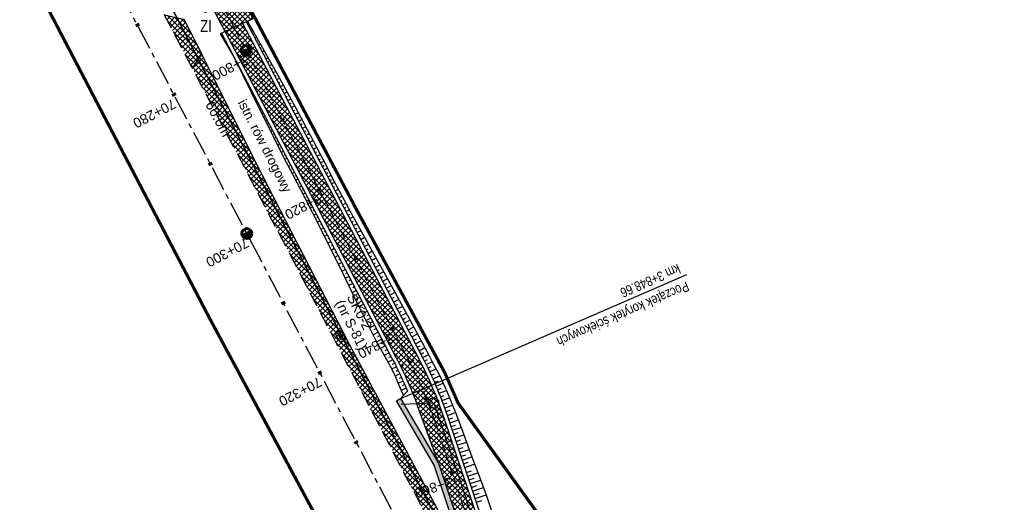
# Model space of a CAD drawing. Header units: metres. Extents: x 7529682 to 7533711, y 5721186 to 5727842.
# Tile 11 of 110: x 7531458 to 7531583, y 5724384 to 5724446. Entities that reach past the tile are written whole.
import ezdxf

# ---------------------------------------------------------------- set-up
doc = ezdxf.new("R2010")
doc.units = ezdxf.units.M
for name, pattern in [('817-dzialki-09-05-04$0$HIDDEN', [0.375, 0.25, -0.125]), ('CENTER', [50.8, 31.75, -6.35, 6.35, -6.35]), ('HIDDEN', [9.525, 6.35, -3.175])]:
    doc.linetypes.add(name, pattern=pattern)
for name, color, linetype in [('C-DROGI-SYTUACJA-ETYKIETY', 7, 'Continuous'), ('D-hatch-pobocza', 131, 'Continuous'), ('D-hatch-zjazdy-BA', 244, 'Continuous'), ('D-hatch-zjazdy-kruszywo', 111, 'Continuous'), ('D-pobocza', 7, 'Continuous'), ('D-skarpa', 7, 'Continuous'), ('D-skarpa-kreskowanie', 7, 'Continuous')]:
    doc.layers.add(name, color=color, linetype=linetype)
doc.layers.add('D-hatch-ciag-pieszo-rowerowy', color=7, linetype='Continuous', lineweight=13, true_color=0xff9f80)
doc.layers.add('D-LR-etap-III', color=7, linetype='817-dzialki-09-05-04$0$HIDDEN', lineweight=50, true_color=0xff1aff)
for name, color, linetype, lineweight in [('D-krawędzie', 7, 'Continuous', 30), ('D-obrzeża', 7, 'Continuous', 30), ('D-opisy', 7, 'Continuous', 30), ('D-oś', 10, 'CENTER', 30), ('D-zjazdy', 7, 'Continuous', 30), ('D-zjazdy-opis', 7, 'Continuous', 30), ('D-ścieki', 7, 'Continuous', 30), ('Sieci-KD-proj', 2, 'KANDESZCZ_X2', 30), ('Sieci-T-kanal technologiczny', 4, 'kt kanał technologiczny', 30)]:
    doc.layers.add(name, color=color, linetype=linetype, lineweight=lineweight)
for name, color, linetype, true_color in [('D-opis-KT-dlugosci', 7, 'Continuous', 0xff8000), ('D-opis-KT-studnie', 7, 'Continuous', 0xff8000), ('poprzeczki', 7, 'Continuous', 0x0000c7)]:
    doc.layers.add(name, color=color, linetype=linetype, true_color=true_color)
doc.styles.add('2mm08', font='arial.ttf', dxfattribs={"width": 0.8})
doc.styles.add('ARIAL', font='arial.ttf', dxfattribs={"height": 1})
doc.styles.add('DIMTEXT', font='simplex.shx', dxfattribs={"width": 0.7})
doc.styles.get("Standard").update_dxf_attribs({"font": 'arial.ttf'})
doc.linetypes.add('KANDESZCZ_X2', pattern='A,4.366477,-0.326302,["kd",DIMTEXT,S=1.28,R=0,X=0,Y=-0.405864],-2.036296,4.465198', length=11.194273)
doc.linetypes.add('kt kanał technologiczny', pattern='A,1,-0.8,["kt",Standard,S=0.5,R=0,X=-0.7,Y=-0.15],-0.3', length=2.1)
pattern_1 = [(45, (0.88535, 0.46493), (-0.33675960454, 0.33675960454), []), (135, (0.88535, 0.46493), (-0.33675960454, -0.33675960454), [])]
pattern_2 = [(45, (0, 0), (-0.33675960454, 0.33675960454), []), (135, (0, 0), (-0.33675960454, -0.33675960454), [])]

# ---------------------------------------------------------------- blocks, each defined once
blk = doc.blocks.new('kilometraz')
at = {"linetype": 'ByBlock', "lineweight": -2}
blk.add_hatch(color=0, dxfattribs=at).paths.add_polyline_path([(0, -0.28125, 0.41421356), (0.28125, 0, 0.41421356), (0, 0.28125)])
at = {"color": 0, "linetype": 'ByBlock', "lineweight": -2}
blk.add_line((0, 0.28125), (0, -0.28125), dxfattribs=at)
blk.add_circle((0, 0), 0.28125, dxfattribs=at)
blk = doc.blocks.new('AeccTickLine')
at = {"color": 0, "linetype": 'ByBlock', "lineweight": -2}
blk.add_line((0, 1), (0, -1), dxfattribs=at)
blk = doc.blocks.new('SKR2')
at = {"layer": 'Sieci-T-kanal technologiczny', "color": 2, "lineweight": 25}
for points in [[(0.03, -0.19), (0.96, -1.15), (0.28, -1.81), (-0.65, -0.84)], [(-0.04, -0.54), (0.61, -1.21), (0.23, -1.57), (-0.41, -0.9)]]:
    blk.add_lwpolyline(points, close=True, dxfattribs=at)
blk.add_lwpolyline([(-0.09, -1.23), (0.28, -0.87)], dxfattribs=at)

msp = doc.modelspace()

# ---------------------------------------------------------------- hatches: boundary and pattern name
at = {"layer": 'D-hatch-ciag-pieszo-rowerowy'}
h = msp.add_hatch(dxfattribs=at)
h.set_pattern_fill('ANSI37', color=256, scale=0.15, style=0)
h.set_pattern_definition(pattern_1)
h.paths.add_polyline_path([(7531506.47, 5724401.44), (7531508.71, 5724402.54), (7531499.31, 5724420.48), (7531486.38, 5724445.11), (7531484.1, 5724444.07), (7531497.09, 5724419.32)])
h = msp.add_hatch(dxfattribs=at)
h.set_pattern_fill('ANSI37', color=256, scale=0.15, style=0)
h.set_pattern_definition(pattern_2)
h.paths.add_polyline_path([(7531507.67, 5724401.83), (7531507.6, 5724401.97), (7531506.46, 5724401.41, -0.026993), (7531508.59, 5724396.45), (7531511.25, 5724389.16), (7531511.28, 5724389.1), (7531511.98, 5724387.01), (7531513.2, 5724387.31), (7531510.81, 5724394.46, 0.040139)])
h.paths.add_polyline_path([(7531508.83, 5724402.32), (7531508.73, 5724402.52), (7531507.6, 5724401.97), (7531507.67, 5724401.83, -0.040139), (7531510.81, 5724394.46), (7531513.2, 5724387.31), (7531514.42, 5724387.62), (7531511.97, 5724394.95, 0.040139)])
h = msp.add_hatch(dxfattribs=at)
h.set_pattern_fill('ANSI37', color=256, scale=0.15, style=0)
h.set_pattern_definition(pattern_2)
edge = h.paths.add_edge_path()
edge.add_line((7531514.42, 5724387.62), (7531511.98, 5724387.01))
edge.add_line((7531511.98, 5724387.01), (7531515.04, 5724377.85))
edge.add_arc((7531562.47, 5724393.69), 50, 198.4721, 207.6663)
edge.add_line((7531518.18, 5724370.48), (7531533.76, 5724340.76))
edge.add_line((7531533.76, 5724340.76), (7531559, 5724292.59))
edge.add_line((7531559, 5724292.59), (7531560.26, 5724290.18))
edge.add_line((7531560.26, 5724290.18), (7531563.06, 5724290.22))
edge.add_line((7531563.06, 5724290.22), (7531559.09, 5724297.8))
edge.add_line((7531559.09, 5724297.8), (7531533.85, 5724345.97))
edge.add_line((7531533.85, 5724345.97), (7531520.49, 5724371.45))
edge.add_arc((7531564.78, 5724394.67), 50, 198.4721, 207.6663, ccw=False)
edge.add_line((7531517.35, 5724378.82), (7531514.42, 5724387.62))
at = {"layer": 'D-hatch-pobocza'}
h = msp.add_hatch(dxfattribs=at)
h.set_pattern_fill('ANSI37', color=256, scale=0.15, style=0)
h.set_pattern_definition(pattern_2)
h.paths.add_polyline_path([(7531488.16, 5724427.12), (7531481.15, 5724441.17), (7531479.93, 5724439.39), (7531491.8, 5724416.76), (7531516.43, 5724369.56), (7531517.65, 5724370.2), (7531514.91, 5724375.29), (7531511.16, 5724383.25), (7531499.95, 5724404.19)])
at = {"layer": 'D-hatch-zjazdy-BA'}
h = msp.add_hatch(dxfattribs=at)
h.set_pattern_fill('ANSI37', color=256, scale=0.15, style=0)
h.set_pattern_definition(pattern_1)
h.paths.add_polyline_path([(7531484.1, 5724444.07), (7531487.63, 5724445.72), (7531486.23, 5724448.6), (7531482.59, 5724446.95)])
at = {"layer": 'D-hatch-zjazdy-kruszywo'}
h = msp.add_hatch(dxfattribs=at)
h.set_pattern_fill('ANSI37', color=256, scale=0.15, style=0)
h.set_pattern_definition(pattern_2)
h.paths.add_polyline_path([(7531478.83, 5724445.63), (7531476.36, 5724446.19), (7531479.93, 5724439.39), (7531481.15, 5724441.17)])
at = {"layer": 'D-ścieki', "linetype": 'ByBlock', "true_color": 0x00cccc}
h = msp.add_hatch(color=132, dxfattribs=at)
edge = h.paths.add_edge_path()
edge.add_line((7531611.37, 5724194.53), (7531611.85, 5724194.89))
edge.add_line((7531611.85, 5724194.89), (7531608.37, 5724199.44))
edge.add_arc((7531632.19, 5724217.68), 30, 207.7246, 217.4424, ccw=False)
edge.add_line((7531605.63, 5724203.72), (7531593.15, 5724227.48))
edge.add_line((7531593.15, 5724227.48), (7531571.62, 5724268.51))
edge.add_line((7531571.62, 5724268.51), (7531559, 5724292.59))
edge.add_line((7531559, 5724292.59), (7531533.76, 5724340.76))
edge.add_line((7531533.76, 5724340.76), (7531518.18, 5724370.48))
edge.add_arc((7531562.47, 5724393.69), 50, 198.4721, 207.6663, ccw=False)
edge.add_line((7531515.04, 5724377.85), (7531511.28, 5724389.1))
edge.add_line((7531511.28, 5724389.1), (7531506.47, 5724397.34))
edge.add_line((7531506.47, 5724397.34), (7531505.95, 5724397.03))
edge.add_line((7531505.95, 5724397.03), (7531510.73, 5724388.85))
edge.add_line((7531510.73, 5724388.85), (7531514.47, 5724377.66))
edge.add_arc((7531562.47, 5724393.69), 50.6, 198.4721, 207.6663)
edge.add_line((7531517.65, 5724370.2), (7531533.23, 5724340.48))
edge.add_line((7531533.23, 5724340.48), (7531558.47, 5724292.31))
edge.add_line((7531558.47, 5724292.31), (7531571.09, 5724268.23))
edge.add_line((7531571.09, 5724268.23), (7531592.62, 5724227.2))
edge.add_line((7531592.62, 5724227.2), (7531605.1, 5724203.44))
edge.add_arc((7531632.19, 5724217.68), 30.6, 207.7246, 217.4424)
edge.add_line((7531607.89, 5724199.07), (7531611.37, 5724194.53))

# ---------------------------------------------------------------- linework, layer by layer
at = {"layer": 'D-krawędzie', "linetype": 'HIDDEN', "ltscale": 0.3, "flags": 128}
msp.add_lwpolyline([(7530572.01, 5726166.06), (7530599.74, 5726113.52), (7530641.56, 5726032.01), (7530660.96, 5725995.07), (7530689.13, 5725941.54), (7530707.34, 5725907.03), (7530725.26, 5725873.09), (7530743.97, 5725837.65), (7530770.53, 5725787.12), (7530787.86, 5725754.27), (7530809.9, 5725712.54), (7530824.74, 5725684.39), (7530840.86, 5725653.69), (7530860.68, 5725616.15), (7530865.28, 5725607.39), (7530878.05, 5725583.08), (7530918.17, 5725507.18), (7530950.16, 5725446.31), (7530993.42, 5725364.26), (7531022.77, 5725308.72), (7531053.81, 5725249.87), (7531081.17, 5725197.87), (7531103.9, 5725154.54), (7531128.12, 5725108.45), (7531149.3, 5725068.25), (7531167.38, 5725033.77), (7531197.16, 5724976.99), (7531228.15, 5724918.03), (7531253.15, 5724870.49), (7531286.8, 5724806.65), (7531306.74, 5724768.66), (7531335.09, 5724714.65), (7531357.32, 5724672.44), (7531373.64, 5724641.45), (7531392.16, 5724606), (7531418.48, 5724555.85), (7531439.73, 5724515.58), (7531476.36, 5724446.19), (7531491.8, 5724416.76), (7531531.9, 5724339.93), (7531557.23, 5724291.66), (7531569.85, 5724267.58), (7531591.38, 5724226.55), (7531610, 5724191.1), (7531616.88, 5724178), (7531629.98, 5724153.03), (7531641.01, 5724132.02), (7531664.91, 5724087.62), (7531677.64, 5724064.79), (7531683.11, 5724054.99), (7531686.75, 5724048.18), (7531695.45, 5724031.7), (7531703.75, 5724015.92), (7531709.21, 5724005.51), (7531719.39, 5723986.15), (7531726.3, 5723973), (7531732.74, 5723960.74), (7531735.13, 5723956.19)], dxfattribs=at)
at = {"layer": 'D-LR-etap-III', "ltscale": 10, "flags": 128}
msp.add_lwpolyline([(7531750.47, 5723895.1, 0.4, 0.4, 0), (7531750.5, 5723895.13, 0.4, 0.4, 0), (7531682.71, 5724022.92, 0.4, 0.4, 0), (7531619.18, 5724147.2, 0.4, 0.4, 0), (7531592.31, 5724198.49, 0.4, 0.4, 0), (7531553.26, 5724272.92, 0.4, 0.4, 0), (7531504.02, 5724366.79, 0.4, 0.4, 0), (7531482.09, 5724407.62, 0.4, 0.4, 0), (7531412.35, 5724541.18, 0.4, 0.4, 0), (7531388.46, 5724586.93, 0.4, 0.4, 0), (7531345.12, 5724669.94, 0.4, 0.4, 0), (7531127.66, 5725081.67, 0.4, 0.4, 0), (7531059.25, 5725211.04, 0.4, 0.4, 0), (7531008.01, 5725307.95, 0.4, 0.4, 0), (7530964.18, 5725390.84, 0.4, 0.4, 0), (7530914.56, 5725484.68, 0.4, 0.4, 0), (7530865.24, 5725577.49, 0.4, 0.4, 0), (7530840.09, 5725624.06, 0.4, 0.4, 0), (7530802.56, 5725694.92, 0.4, 0.4, 0), (7530755.54, 5725787.51, 0.4, 0.4, 0), (7530708.72, 5725876.3, 0.4, 0.4, 0), (7530695.12, 5725902.09, 0.4, 0.4, 0), (7530642.91, 5726001.08, 0.4, 0.4, 0), (7530634.93, 5726016.15, 0.4, 0.4, 0), (7530610.82, 5726061.93, 0.4, 0.4, 0), (7530610.82, 5726061.93, 0.4, 0.4, 0), (7530607.21, 5726063.51, 0.4, 0.4, 0), (7530597.42, 5726080.68, 0.4, 0.4, 0), (7530591.16, 5726088.44, 0.4, 0.4, 0), (7530581.28, 5726107.21, 0.4, 0.4, 0), (7530571.29, 5726130.56, 0.4, 0.4, 0), (7530549.55, 5726171.53, 0.4, 0.4, 0), (7530531.01, 5726206.47, 0.4, 0.4, 0), (7530516.46, 5726236.02, 0.4, 0.4, 0), (7530500.8, 5726266.14, 0.4, 0.4, 0), (7530491.35, 5726283.94, 0.4, 0.4, 0), (7530482.4, 5726303.41, 0.4, 0.4, 0), (7530482.4, 5726303.41, 0.4, 0.4, 0), (7530450.41, 5726357.28, 0.4, 0.4, 0), (7530397.76, 5726458.5, 0.4, 0.4, 0), (7530334.71, 5726583.66, 0.4, 0.4, 0), (7530303.94, 5726645.17, 0.4, 0.4, 0), (7530300.51, 5726651.78, 0.4, 0.4, 0), (7530289.21, 5726671.97, 0.4, 0.4, 0), (7530281.54, 5726685.57, 0.4, 0.4, 0), (7530261.37, 5726724.16, 0.4, 0.4, 0), (7530254.03, 5726738.21, 0.4, 0.4, 0), (7530197.22, 5726845.06, 0.4, 0.4, 0), (7530194.71, 5726849.15, 0.4, 0.4, 0), (7530195.92, 5726850.75, 0.4, 0.4, 0), (7530170.55, 5726892.96, 0.4, 0.4, 0), (7530143.17, 5726945.07, 0.4, 0.4, 0), (7530105.06, 5727018.32, 0.4, 0.4, 0), (7530100.06, 5727027.16, 0.4, 0.4, 0), (7530062.32, 5727099.63, 0.4, 0.4, 0), (7530015.38, 5727189.42, 0.4, 0.4, 0), (7529983.21, 5727250.21, 0.4, 0.4, 0), (7529953.28, 5727306.75, 0.4, 0.4, 0), (7529900.67, 5727406.16, 0.4, 0.4, 0), (7529890.63, 5727425.13, 0.4, 0.4, 0), (7529875.16, 5727454.43, 0.4, 0.4, 0), (7529857.56, 5727487.79, 0.4, 0.4, 0), (7529835.19, 5727530.19, 0.4, 0.4, 0), (7529811.74, 5727574.66, 0.4, 0.4, 0), (7529792.1, 5727611.92, 0.4, 0.4, 0), (7529768.07, 5727657.47, 0.4, 0.4, 0), (7529755.21, 5727682.13, 0.4, 0.4, 0), (7529753.31, 5727681.13, 0.4, 0.4, 0), (7529739.21, 5727707.77, 0.4, 0.4, 0), (7529735.39, 5727711.25, 0.4, 0.4, 0), (7529725.42, 5727730.2, 0.4, 0.4, 0), (7529723.55, 5727729.88, 0.4, 0.4, 0), (7529695.57, 5727782.93, 0.4, 0.4, 0), (7529717.68, 5727794.02, 0.4, 0.4, 0), (7529736.27, 5727758.65, 0.4, 0.4, 0), (7529736.27, 5727758.65, 0.4, 0.4, 0), (7529744.51, 5727750.41, 0.4, 0.4, 0), (7529744.51, 5727750.41, 0.4, 0.4, 0), (7529750.28, 5727738.55, 0.4, 0.4, 0), (7529777.11, 5727687.57, 0.4, 0.4, 0), (7529796.52, 5727651.33, 0.4, 0.4, 0), (7529814.94, 5727616.79, 0.4, 0.4, 0), (7529839.01, 5727572.3, 0.4, 0.4, 0), (7529860.62, 5727532.51, 0.4, 0.4, 0), (7529882.35, 5727491.5, 0.4, 0.4, 0), (7529904.87, 5727449.1, 0.4, 0.4, 0), (7529920.75, 5727418.88, 0.4, 0.4, 0), (7529946.68, 5727368.55, 0.4, 0.4, 0), (7529972.02, 5727320.57, 0.4, 0.4, 0), (7529987.74, 5727290.15, 0.4, 0.4, 0), (7529996.5, 5727273.66, 0.4, 0.4, 0), (7530017.54, 5727234.2, 0.4, 0.4, 0), (7530033.05, 5727204.86, 0.4, 0.4, 0), (7530051.62, 5727170.22, 0.4, 0.4, 0), (7530069.28, 5727137.02, 0.4, 0.4, 0), (7530089.39, 5727097.53, 0.4, 0.4, 0), (7530109.71, 5727060.75, 0.4, 0.4, 0), (7530136.77, 5727011.64, 0.4, 0.4, 0), (7530162.45, 5726962.74, 0.4, 0.4, 0), (7530187.67, 5726916.99, 0.4, 0.4, 0), (7530207.82, 5726879.34, 0.4, 0.4, 0), (7530230.63, 5726834.52, 0.4, 0.4, 0), (7530262.29, 5726776.62, 0.4, 0.4, 0), (7530277.51, 5726760.21, 0.4, 0.4, 0), (7530286.04, 5726744.11, 0.4, 0.4, 0), (7530288.1, 5726735.88, 0.4, 0.4, 0), (7530290.39, 5726725.05, 0.4, 0.4, 0), (7530296.18, 5726713.58, 0.4, 0.4, 0), (7530302.73, 5726701.18, 0.4, 0.4, 0), (7530325.69, 5726657.47, 0.4, 0.4, 0), (7530343.24, 5726623.65, 0.4, 0.4, 0), (7530360.23, 5726591.75, 0.4, 0.4, 0), (7530383.21, 5726548.06, 0.4, 0.4, 0), (7530406.02, 5726503.61, 0.4, 0.4, 0), (7530427.46, 5726462.62, 0.4, 0.4, 0), (7530447.93, 5726424.39, 0.4, 0.4, 0), (7530471.13, 5726379.92, 0.4, 0.4, 0), (7530490.5, 5726343.03, 0.4, 0.4, 0), (7530509.5, 5726306.73, 0.4, 0.4, 0), (7530529.89, 5726267.24, 0.4, 0.4, 0), (7530543.85, 5726238.99, 0.4, 0.4, 0), (7530554.81, 5726218.94, 0.4, 0.4, 0), (7530559.03, 5726212.22, 0.4, 0.4, 0), (7530563.06, 5726206.41, 0.4, 0.4, 0), (7530566.93, 5726200.46, 0.4, 0.4, 0), (7530569.77, 5726194.9, 0.4, 0.4, 0), (7530571.47, 5726191.28, 0.4, 0.4, 0), (7530572.84, 5726188.02, 0.4, 0.4, 0), (7530575.3, 5726182.03, 0.4, 0.4, 0), (7530579.74, 5726173.31, 0.4, 0.4, 0), (7530583.3, 5726167.41, 0.4, 0.4, 0), (7530593.4, 5726163.33, 0.4, 0.4, 0), (7530598.62, 5726155.26, 0.4, 0.4, 0), (7530608.26, 5726140.5, 0.4, 0.4, 0), (7530603.27, 5726136.83, 0.4, 0.4, 0), (7530606.53, 5726131.84, 0.4, 0.4, 0), (7530604.24, 5726124.22, 0.4, 0.4, 0), (7530605.85, 5726121.63, 0.4, 0.4, 0), (7530608.97, 5726116.16, 0.4, 0.4, 0), (7530618.11, 5726097.79, 0.4, 0.4, 0), (7530651.21, 5726034.96, 0.4, 0.4, 0), (7530670.24, 5725998.61, 0.4, 0.4, 0), (7530698.08, 5725945.95, 0.4, 0.4, 0), (7530716.51, 5725911.31, 0.4, 0.4, 0), (7530735.22, 5725875.67, 0.4, 0.4, 0), (7530752.5, 5725842.15, 0.4, 0.4, 0), (7530778.31, 5725793.5, 0.4, 0.4, 0), (7530797.5, 5725756.38, 0.4, 0.4, 0), (7530812.52, 5725728.29, 0.4, 0.4, 0), (7530820.04, 5725713.16, 0.4, 0.4, 0), (7530822.42, 5725710.19, 0.4, 0.4, 0), (7530833.15, 5725688.8, 0.4, 0.4, 0), (7530849.63, 5725656.16, 0.4, 0.4, 0), (7530867.98, 5725621.96, 0.4, 0.4, 0), (7530872.63, 5725612.89, 0.4, 0.4, 0), (7530880.35, 5725597.59, 0.4, 0.4, 0), (7530883.84, 5725593.39, 0.4, 0.4, 0), (7530891.78, 5725587.76, 0.4, 0.4, 0), (7530895.04, 5725584.28, 0.4, 0.4, 0), (7530897.03, 5725580.94, 0.4, 0.4, 0), (7530900.95, 5725579.95, 0.4, 0.4, 0), (7530904.81, 5725571.98, 0.4, 0.4, 0), (7530903.68, 5725568.57, 0.4, 0.4, 0), (7530908.9, 5725558.84, 0.4, 0.4, 0), (7530910.25, 5725545.67, 0.4, 0.4, 0), (7530912.87, 5725538.65, 0.4, 0.4, 0), (7530945.28, 5725478.46, 0.4, 0.4, 0), (7530959.69, 5725450.25, 0.4, 0.4, 0), (7531002.83, 5725368.19, 0.4, 0.4, 0), (7531044.7, 5725290.31, 0.4, 0.4, 0), (7531064.1, 5725253.21, 0.4, 0.4, 0), (7531083.01, 5725216.68, 0.4, 0.4, 0), (7531113.01, 5725158.47, 0.4, 0.4, 0), (7531137.36, 5725113.07, 0.4, 0.4, 0), (7531150.83, 5725086.71, 0.4, 0.4, 0), (7531159.75, 5725076.64, 0.4, 0.4, 0), (7531166.31, 5725074.58, 0.4, 0.4, 0), (7531172.29, 5725062.58, 0.4, 0.4, 0), (7531170.59, 5725055.61, 0.4, 0.4, 0), (7531173.73, 5725044.08, 0.4, 0.4, 0), (7531215.34, 5724964.86, 0.4, 0.4, 0), (7531238.05, 5724921.68, 0.4, 0.4, 0), (7531262.39, 5724875.28, 0.4, 0.4, 0), (7531295.59, 5724811.27, 0.4, 0.4, 0), (7531348.49, 5724712.36, 0.4, 0.4, 0), (7531363.74, 5724682.68, 0.4, 0.4, 0), (7531366.99, 5724675.87, 0.4, 0.4, 0), (7531382.54, 5724646.11, 0.4, 0.4, 0), (7531401.3, 5724610.87, 0.4, 0.4, 0), (7531428.96, 5724558.86, 0.4, 0.4, 0), (7531449.11, 5724520.4, 0.4, 0.4, 0), (7531477.29, 5724465.83, 0.4, 0.4, 0), (7531501, 5724421.11, 0.4, 0.4, 0), (7531512.12, 5724400.55, 0.4, 0.4, 0), (7531513.78, 5724396.76, 0.4, 0.4, 0), (7531526.32, 5724379.39, 0.4, 0.4, 0), (7531566.78, 5724302.74, 0.4, 0.4, 0), (7531612.28, 5724225.61, 0.4, 0.4, 0), (7531620.49, 5724210.55, 0.4, 0.4, 0), (7531631.58, 5724196.26, 0.4, 0.4, 0), (7531653.48, 5724152.43, 0.4, 0.4, 0), (7531661.15, 5724128.49, 0.4, 0.4, 0), (7531673.88, 5724101.19, 0.4, 0.4, 0), (7531684.69, 5724081.18, 0.4, 0.4, 0), (7531699.21, 5724051.17, 0.4, 0.4, 0), (7531704.03, 5724040.58, 0.4, 0.4, 0), (7531704.03, 5724040.58, 0.4, 0.4, 0), (7531703.91, 5724037.17, 0.4, 0.4, 0), (7531736.42, 5723969.23, 0.4, 0.4, 0), (7531738.29, 5723967.7, 0.4, 0.4, 0), (7531742.18, 5723962.35, 0.4, 0.4, 0), (7531744.29, 5723958.62, 0.4, 0.4, 0), (7531755.39, 5723944.19, 0.4, 0.4, 0), (7531758.69, 5723936.76, 0.4, 0.4, 0), (7531780.08, 5723929.25, 0.4, 0.4, 0), (7531792.61, 5723906.34, 0.4, 0.4, 0), (7531792.61, 5723906.34, 0.4, 0.4, 0), (7531756.96, 5723883.06, 0.4, 0.4, 0), (7531750.46, 5723895.13, 0.4, 0.4, 0), (7531750.46, 5723895.13, 0, 0, 0)], format="xyseb", dxfattribs=at)
at = {"layer": 'D-obrzeża'}
for points in [[(7531162.55, 5725061.32), (7531165.88, 5725054.96, -0.068574), (7531167.27, 5725051.11), (7531167.91, 5725048.07, 0.068789), (7531170.7, 5725040.34), (7531202.52, 5724979.8), (7531233.7, 5724920.95), (7531258.82, 5724873.47), (7531292.22, 5724809.51), (7531312.05, 5724771.45), (7531340.42, 5724719.34, -0.00902), (7531345.43, 5724709.74), (7531362.63, 5724675.23), (7531378.96, 5724644.24), (7531397.48, 5724608.78), (7531423.79, 5724558.65), (7531445.04, 5724518.38), (7531473.71, 5724463.87), (7531497.09, 5724419.32), (7531505.91, 5724402.51, -0.033171), (7531508.59, 5724396.45), (7531511.25, 5724389.16)], [(7531614.79, 5724196.44), (7531608.23, 5724205.01, -0.042427), (7531605.72, 5724208.93), (7531593.24, 5724232.69), (7531571.71, 5724273.71), (7531559.09, 5724297.8), (7531533.85, 5724345.97), (7531520.49, 5724371.45, -0.040139), (7531517.35, 5724378.82), (7531511.97, 5724394.95, 0.040139), (7531508.83, 5724402.32), (7531499.31, 5724420.48), (7531486.38, 5724445.11)]]:
    msp.add_lwpolyline(points, format="xyb", dxfattribs=at)
at = {"layer": 'D-opisy', "linetype": 'Continuous'}
msp.add_line((7531506.21, 5724397.19), (7531542.91, 5724413.1), dxfattribs=at)
at = {"layer": 'D-oś', "ltscale": 0.03}
msp.add_lwpolyline([(7531474.82, 5724464.45), (7531498.2, 5724419.9), (7531507.67, 5724401.83), (7531507.67, 5724401.83), (7531507.67, 5724401.83, -0.040139), (7531510.81, 5724394.46), (7531516.2, 5724378.34, 0.040139), (7531519.34, 5724370.97), (7531605.62, 5724206.44, 0.042652), (7531608.37, 5724202.14), (7531614.26, 5724194.44, -0.042592), (7531617, 5724190.14), (7531641.09, 5724144.24, -0.042262)], format="xyb", dxfattribs=at)
at = {"layer": 'D-oś', "ltscale": 0.1}
msp.add_lwpolyline([(7531812.38, 5723798.62), (7531655.4, 5724097.9), (7531637.92, 5724130.38), (7531626.89, 5724151.4), (7531613.78, 5724176.37), (7531606.91, 5724189.47), (7531588.28, 5724224.92), (7531566.75, 5724265.95), (7531554.13, 5724290.03), (7531528.89, 5724338.21), (7531488.68, 5724414.9), (7531465.3, 5724459.45)], dxfattribs=at)
at = {"layer": 'D-pobocza'}
for points in [[(7531615.24, 5724196.67), (7531608.63, 5724205.31, -0.042427), (7531606.16, 5724209.16), (7531593.68, 5724232.92), (7531572.16, 5724273.95), (7531559.53, 5724298.03), (7531534.3, 5724346.2), (7531520.94, 5724371.68, -0.040139), (7531517.83, 5724378.98), (7531512.43, 5724395.15, 0.040139), (7531509.29, 5724402.52), (7531499.75, 5724420.71), (7531486.84, 5724445.31)], [(7531483.65, 5724443.86), (7531496.65, 5724419.08), (7531505.45, 5724402.31, -0.022482), (7531507.35, 5724398.24, -0.022482)]]:
    msp.add_lwpolyline(points, format="xyb", dxfattribs=at)
for points in [[(7531517.65, 5724370.2), (7531514.91, 5724375.29), (7531511.16, 5724383.25), (7531499.95, 5724404.19), (7531488.16, 5724427.12), (7531481.15, 5724441.17)], [(7531506.47, 5724397.34), (7531507.35, 5724398.24)]]:
    msp.add_lwpolyline(points, dxfattribs=at)
at = {"layer": 'D-skarpa', "linetype": 'Continuous'}
for points in [[(7531486.98, 5724445.39), (7531488.51, 5724442.57), (7531490.98, 5724438.22), (7531493.39, 5724433.84), (7531495.71, 5724429.41), (7531496.17, 5724428.52), (7531496.54, 5724427.82), (7531498.02, 5724424.98), (7531500.18, 5724420.94), (7531500.38, 5724420.57), (7531502.78, 5724416.18), (7531505.2, 5724411.8), (7531507.59, 5724407.41), (7531509.96, 5724403.03), (7531509.97, 5724403.01), (7531510.46, 5724402.08), (7531511.45, 5724400.21), (7531511.45, 5724400.21), (7531512.31, 5724398.36), (7531512.7, 5724397.42), (7531513.47, 5724395.53), (7531514.18, 5724393.65), (7531515.52, 5724389.89), (7531516.66, 5724386.99), (7531517.35, 5724385.04), (7531518.01, 5724383.16)], [(7531483.46, 5724443.77), (7531485.2, 5724440.83), (7531487.42, 5724436.35), (7531489.65, 5724431.87), (7531491.9, 5724427.41), (7531492.37, 5724426.53), (7531492.74, 5724425.82), (7531494.22, 5724422.98), (7531496.31, 5724418.9), (7531496.49, 5724418.53), (7531498.71, 5724414.04), (7531500.9, 5724409.55), (7531503.13, 5724405.07), (7531505.34, 5724401.05), (7531505.34, 5724401.05), (7531505.76, 5724400.16), (7531506.54, 5724398.35), (7531506.82, 5724397.69)]]:
    msp.add_lwpolyline(points, dxfattribs=at)
at = {"layer": 'D-skarpa-kreskowanie', "linetype": 'Continuous'}
for p, q in [((7531486.98, 5724445.03, 109.08), (7531487.13, 5724445.11, 108.97)), ((7531487.22, 5724444.59, 109.08), (7531487.29, 5724444.63, 109.02)), ((7531483.72, 5724443.34, 109.05), (7531483.8, 5724443.38, 109)), ((7531487.45, 5724444.15, 109.08), (7531487.61, 5724444.23, 108.96)), ((7531487.68, 5724443.71, 109.08), (7531487.76, 5724443.75, 109.02)), ((7531487.91, 5724443.26, 109.08), (7531488.08, 5724443.35, 108.95)), ((7531483.97, 5724442.91, 109.03), (7531484.11, 5724442.98, 108.95)), ((7531484.23, 5724442.48, 109.01), (7531484.28, 5724442.51, 108.98)), ((7531484.48, 5724442.05, 108.99), (7531484.57, 5724442.1, 108.95)), ((7531488.15, 5724442.82, 109.08), (7531488.23, 5724442.87, 109.01)), ((7531488.38, 5724442.38, 109.08), (7531488.56, 5724442.47, 108.94)), ((7531488.61, 5724441.93, 109.08), (7531488.71, 5724441.99, 109)), ((7531484.74, 5724441.62, 108.97), (7531484.77, 5724441.64, 108.96)), ((7531485.04, 5724441.21, 108.95), (7531484.99, 5724441.19, 108.95)), ((7531485.27, 5724440.77, 108.95), (7531485.26, 5724440.76, 108.94)), ((7531488.84, 5724441.49, 109.08), (7531489.06, 5724441.6, 108.92)), ((7531489.08, 5724441.05, 109.08), (7531489.19, 5724441.11, 108.99)), ((7531489.31, 5724440.61, 109.08), (7531489.55, 5724440.73, 108.9)), ((7531485.5, 5724440.32, 108.95), (7531485.46, 5724440.3, 108.92)), ((7531485.74, 5724439.88, 108.95), (7531485.71, 5724439.87, 108.93)), ((7531485.97, 5724439.44, 108.95), (7531485.91, 5724439.41, 108.9)), ((7531489.54, 5724440.16, 109.08), (7531489.67, 5724440.23, 108.98)), ((7531489.77, 5724439.72, 109.08), (7531490.04, 5724439.86, 108.87)), ((7531490.01, 5724439.28, 109.08), (7531490.15, 5724439.35, 108.97)), ((7531486.2, 5724439, 108.95), (7531486.17, 5724438.98, 108.92)), ((7531486.43, 5724438.55, 108.95), (7531486.35, 5724438.51, 108.89)), ((7531486.67, 5724438.11, 108.95), (7531486.62, 5724438.09, 108.91)), ((7531490.24, 5724438.84, 109.08), (7531490.54, 5724438.99, 108.85)), ((7531490.47, 5724438.39, 109.08), (7531490.63, 5724438.48, 108.96)), ((7531490.7, 5724437.95, 109.08), (7531491.03, 5724438.12, 108.83)), ((7531486.9, 5724437.67, 108.95), (7531486.8, 5724437.62, 108.87)), ((7531487.13, 5724437.23, 108.95), (7531487.07, 5724437.2, 108.91)), ((7531487.36, 5724436.78, 108.95), (7531487.24, 5724436.72, 108.86)), ((7531490.93, 5724437.51, 109.08), (7531491.1, 5724437.6, 108.95)), ((7531491.17, 5724437.07, 109.08), (7531491.51, 5724437.25, 108.82)), ((7531487.59, 5724436.34, 108.95), (7531487.53, 5724436.31, 108.9)), ((7531487.83, 5724435.9, 108.95), (7531487.69, 5724435.82, 108.84)), ((7531491.4, 5724436.62, 109.08), (7531491.58, 5724436.72, 108.94)), ((7531491.63, 5724436.18, 109.08), (7531491.99, 5724436.37, 108.8)), ((7531491.86, 5724435.74, 109.08), (7531492.05, 5724435.83, 108.94)), ((7531488.06, 5724435.45, 108.95), (7531487.98, 5724435.41, 108.89)), ((7531488.29, 5724435.01, 108.95), (7531488.13, 5724434.93, 108.82)), ((7531488.52, 5724434.57, 108.95), (7531488.44, 5724434.52, 108.88)), ((7531492.1, 5724435.29, 109.08), (7531492.48, 5724435.49, 108.79)), ((7531492.33, 5724434.85, 109.08), (7531492.52, 5724434.95, 108.93)), ((7531492.56, 5724434.41, 109.08), (7531492.96, 5724434.62, 108.78)), ((7531488.76, 5724434.13, 108.95), (7531488.57, 5724434.03, 108.81)), ((7531488.99, 5724433.68, 108.95), (7531488.89, 5724433.63, 108.87)), ((7531489.22, 5724433.24, 108.95), (7531489.02, 5724433.14, 108.79)), ((7531492.79, 5724433.97, 109.08), (7531493, 5724434.07, 108.92)), ((7531493.03, 5724433.52, 109.07), (7531493.44, 5724433.74, 108.76)), ((7531493.26, 5724433.08, 109.07), (7531493.46, 5724433.19, 108.92)), ((7531489.45, 5724432.8, 108.95), (7531489.35, 5724432.74, 108.87)), ((7531489.69, 5724432.36, 108.95), (7531489.46, 5724432.24, 108.78)), ((7531489.92, 5724431.91, 108.95), (7531489.8, 5724431.85, 108.86)), ((7531493.49, 5724432.64, 109.07), (7531493.9, 5724432.85, 108.76)), ((7531493.72, 5724432.2, 109.07), (7531493.93, 5724432.3, 108.92)), ((7531493.96, 5724431.75, 109.07), (7531494.37, 5724431.97, 108.76)), ((7531490.15, 5724431.47, 108.94), (7531489.91, 5724431.35, 108.77)), ((7531490.38, 5724431.03, 108.94), (7531490.26, 5724430.96, 108.85)), ((7531490.62, 5724430.58, 108.94), (7531490.36, 5724430.45, 108.76)), ((7531494.19, 5724431.31, 109.07), (7531494.39, 5724431.42, 108.92)), ((7531494.42, 5724430.87, 109.07), (7531494.83, 5724431.08, 108.76)), ((7531494.65, 5724430.42, 109.07), (7531494.86, 5724430.53, 108.92)), ((7531490.85, 5724430.14, 108.94), (7531490.72, 5724430.07, 108.85)), ((7531491.08, 5724429.7, 108.94), (7531490.82, 5724429.56, 108.75)), ((7531491.31, 5724429.26, 108.94), (7531491.18, 5724429.19, 108.84)), ((7531494.88, 5724429.98, 109.07), (7531495.29, 5724430.2, 108.77)), ((7531495.12, 5724429.54, 109.07), (7531495.32, 5724429.65, 108.92)), ((7531495.35, 5724429.1, 109.07), (7531495.76, 5724429.31, 108.77)), ((7531491.54, 5724428.81, 108.94), (7531491.27, 5724428.67, 108.74)), ((7531491.78, 5724428.37, 108.94), (7531491.64, 5724428.3, 108.84)), ((7531495.58, 5724428.65, 109.07), (7531495.79, 5724428.76, 108.92)), ((7531495.81, 5724428.21, 109.07), (7531496.22, 5724428.42, 108.77)), ((7531492.01, 5724427.93, 108.94), (7531491.72, 5724427.78, 108.73)), ((7531492.24, 5724427.49, 108.94), (7531492.09, 5724427.41, 108.83)), ((7531492.47, 5724427.04, 108.94), (7531492.18, 5724426.89, 108.72)), ((7531496.05, 5724427.77, 109.07), (7531496.25, 5724427.87, 108.92)), ((7531496.28, 5724427.33, 109.07), (7531496.68, 5724427.54, 108.77)), ((7531496.51, 5724426.88, 109.07), (7531496.71, 5724426.99, 108.92)), ((7531492.71, 5724426.6, 108.94), (7531492.56, 5724426.52, 108.83)), ((7531492.94, 5724426.16, 108.94), (7531492.64, 5724426, 108.72)), ((7531493.17, 5724425.71, 108.94), (7531493.02, 5724425.64, 108.83)), ((7531496.74, 5724426.44, 109.07), (7531497.14, 5724426.65, 108.77)), ((7531496.98, 5724426, 109.07), (7531497.18, 5724426.1, 108.92)), ((7531497.21, 5724425.55, 109.07), (7531497.61, 5724425.76, 108.77)), ((7531493.4, 5724425.27, 108.94), (7531493.11, 5724425.12, 108.72)), ((7531493.64, 5724424.83, 108.94), (7531493.49, 5724424.75, 108.83)), ((7531493.87, 5724424.39, 108.94), (7531493.57, 5724424.23, 108.72)), ((7531497.44, 5724425.11, 109.07), (7531497.64, 5724425.22, 108.92)), ((7531497.67, 5724424.67, 109.07), (7531498.07, 5724424.88, 108.77)), ((7531497.91, 5724424.23, 109.07), (7531498.1, 5724424.33, 108.92)), ((7531494.1, 5724423.94, 108.94), (7531493.95, 5724423.87, 108.83)), ((7531494.33, 5724423.5, 108.94), (7531494.03, 5724423.34, 108.72)), ((7531494.57, 5724423.06, 108.94), (7531494.42, 5724422.98, 108.83)), ((7531498.14, 5724423.78, 109.07), (7531498.54, 5724423.99, 108.77)), ((7531498.37, 5724423.34, 109.07), (7531498.57, 5724423.44, 108.92)), ((7531498.6, 5724422.9, 109.07), (7531499, 5724423.11, 108.77)), ((7531494.8, 5724422.62, 108.94), (7531494.5, 5724422.46, 108.72)), ((7531495.03, 5724422.17, 108.94), (7531494.88, 5724422.09, 108.83)), ((7531495.26, 5724421.73, 108.94), (7531494.96, 5724421.57, 108.71)), ((7531498.84, 5724422.46, 109.07), (7531499.03, 5724422.56, 108.92)), ((7531499.07, 5724422.01, 109.07), (7531499.47, 5724422.22, 108.77)), ((7531495.5, 5724421.29, 108.94), (7531495.34, 5724421.21, 108.83)), ((7531495.73, 5724420.84, 108.94), (7531495.43, 5724420.69, 108.71)), ((7531499.3, 5724421.57, 109.07), (7531499.5, 5724421.68, 108.92)), ((7531499.53, 5724421.13, 109.07), (7531499.94, 5724421.34, 108.76)), ((7531499.76, 5724420.68, 109.07), (7531499.97, 5724420.79, 108.92)), ((7531495.96, 5724420.4, 108.94), (7531495.81, 5724420.32, 108.83)), ((7531496.19, 5724419.96, 108.94), (7531495.89, 5724419.8, 108.71)), ((7531496.42, 5724419.52, 108.94), (7531496.27, 5724419.44, 108.83)), ((7531500, 5724420.24, 109.07), (7531500.41, 5724420.46, 108.76)), ((7531500.23, 5724419.8, 109.07), (7531500.44, 5724419.91, 108.91)), ((7531500.46, 5724419.36, 109.07), (7531500.89, 5724419.58, 108.75)), ((7531496.66, 5724419.07, 108.94), (7531496.35, 5724418.91, 108.71)), ((7531496.89, 5724418.63, 108.94), (7531496.73, 5724418.55, 108.82)), ((7531497.12, 5724418.19, 108.94), (7531496.8, 5724418.02, 108.7)), ((7531500.69, 5724418.91, 109.08), (7531500.91, 5724419.03, 108.91)), ((7531500.93, 5724418.47, 109.08), (7531501.37, 5724418.7, 108.75)), ((7531501.16, 5724418.03, 109.08), (7531501.38, 5724418.14, 108.91)), ((7531497.35, 5724417.75, 108.94), (7531497.19, 5724417.66, 108.82)), ((7531497.59, 5724417.3, 108.95), (7531497.25, 5724417.13, 108.69)), ((7531497.82, 5724416.86, 108.95), (7531497.64, 5724416.77, 108.82)), ((7531501.39, 5724417.58, 109.08), (7531501.84, 5724417.82, 108.74)), ((7531501.62, 5724417.14, 109.08), (7531501.85, 5724417.26, 108.91)), ((7531501.85, 5724416.7, 109.09), (7531502.32, 5724416.94, 108.73)), ((7531498.05, 5724416.42, 108.95), (7531497.69, 5724416.23, 108.68)), ((7531498.28, 5724415.97, 108.95), (7531498.1, 5724415.88, 108.81)), ((7531498.51, 5724415.53, 108.95), (7531498.14, 5724415.33, 108.67)), ((7531502.09, 5724416.26, 109.09), (7531502.32, 5724416.38, 108.91)), ((7531502.32, 5724415.81, 109.09), (7531502.8, 5724416.07, 108.73)), ((7531502.55, 5724415.37, 109.1), (7531502.8, 5724415.5, 108.91)), ((7531498.75, 5724415.09, 108.96), (7531498.55, 5724414.99, 108.81)), ((7531498.98, 5724414.65, 108.96), (7531498.59, 5724414.44, 108.66)), ((7531499.21, 5724414.2, 108.96), (7531499.01, 5724414.1, 108.81)), ((7531502.78, 5724414.93, 109.1), (7531503.29, 5724415.19, 108.72)), ((7531503.01, 5724414.48, 109.1), (7531503.27, 5724414.62, 108.91)), ((7531503.25, 5724414.04, 109.11), (7531503.77, 5724414.32, 108.72)), ((7531499.44, 5724413.76, 108.97), (7531499.03, 5724413.54, 108.65)), ((7531499.68, 5724413.32, 108.97), (7531499.46, 5724413.2, 108.81)), ((7531503.48, 5724413.6, 109.11), (7531503.75, 5724413.74, 108.91)), ((7531503.71, 5724413.16, 109.12), (7531504.25, 5724413.44, 108.71)), ((7531499.91, 5724412.87, 108.97), (7531499.46, 5724412.64, 108.64)), ((7531500.37, 5724411.99, 108.98), (7531499.9, 5724411.74, 108.62)), ((7531500.14, 5724412.43, 108.98), (7531499.91, 5724412.31, 108.8)), ((7531503.94, 5724412.71, 109.12), (7531504.22, 5724412.86, 108.91)), ((7531504.18, 5724412.27, 109.13), (7531504.74, 5724412.56, 108.7)), ((7531504.41, 5724411.83, 109.13), (7531504.69, 5724411.98, 108.92)), ((7531504.64, 5724411.38, 109.14), (7531505.22, 5724411.69, 108.7)), ((7531500.84, 5724411.1, 108.99), (7531500.33, 5724410.84, 108.61)), ((7531500.6, 5724411.55, 108.99), (7531500.36, 5724411.42, 108.8)), ((7531501.07, 5724410.66, 109), (7531500.81, 5724410.52, 108.8)), ((7531504.87, 5724410.94, 109.14), (7531505.17, 5724411.1, 108.92)), ((7531505.1, 5724410.5, 109.15), (7531505.7, 5724410.81, 108.7)), ((7531501.3, 5724410.22, 109), (7531500.77, 5724409.94, 108.6)), ((7531501.76, 5724409.33, 109.01), (7531501.2, 5724409.04, 108.59)), ((7531501.53, 5724409.77, 109.01), (7531501.26, 5724409.63, 108.8)), ((7531505.34, 5724410.06, 109.16), (7531505.64, 5724410.22, 108.93)), ((7531505.57, 5724409.61, 109.16), (7531506.19, 5724409.94, 108.7)), ((7531505.8, 5724409.17, 109.17), (7531506.12, 5724409.34, 108.93)), ((7531502.23, 5724408.45, 109.03), (7531501.64, 5724408.14, 108.59)), ((7531502, 5724408.89, 109.02), (7531501.71, 5724408.74, 108.8)), ((7531502.46, 5724408, 109.03), (7531502.16, 5724407.85, 108.81)), ((7531506.03, 5724408.73, 109.18), (7531506.67, 5724409.06, 108.7)), ((7531506.27, 5724408.28, 109.18), (7531506.59, 5724408.46, 108.94)), ((7531506.5, 5724407.84, 109.19), (7531507.16, 5724408.19, 108.69)), ((7531502.69, 5724407.56, 109.04), (7531502.08, 5724407.24, 108.58)), ((7531503.16, 5724406.67, 109.05), (7531502.52, 5724406.34, 108.57)), ((7531502.93, 5724407.12, 109.05), (7531502.61, 5724406.95, 108.81)), ((7531506.73, 5724407.4, 109.2), (7531507.07, 5724407.58, 108.95)), ((7531506.96, 5724406.96, 109.21), (7531507.64, 5724407.31, 108.69)), ((7531507.19, 5724406.51, 109.22), (7531507.54, 5724406.69, 108.96)), ((7531503.62, 5724405.79, 109.07), (7531502.96, 5724405.44, 108.57)), ((7531503.39, 5724406.23, 109.06), (7531503.06, 5724406.06, 108.82)), ((7531507.43, 5724406.07, 109.22), (7531508.13, 5724406.44, 108.7)), ((7531507.66, 5724405.63, 109.23), (7531508.01, 5724405.81, 108.97)), ((7531507.89, 5724405.19, 109.24), (7531508.61, 5724405.56, 108.7)), ((7531504.09, 5724404.9, 109.08), (7531503.42, 5724404.56, 108.59)), ((7531503.85, 5724405.35, 109.08), (7531503.52, 5724405.17, 108.82)), ((7531504.32, 5724404.46, 109.09), (7531503.99, 5724404.29, 108.85)), ((7531508.12, 5724404.74, 109.25), (7531508.49, 5724404.93, 108.98)), ((7531508.35, 5724404.3, 109.26), (7531509.09, 5724404.69, 108.71)), ((7531504.55, 5724404.02, 109.1), (7531503.9, 5724403.68, 108.62)), ((7531505.01, 5724403.13, 109.12), (7531504.38, 5724402.8, 108.65)), ((7531504.78, 5724403.57, 109.11), (7531504.46, 5724403.41, 108.87)), ((7531508.59, 5724403.86, 109.27), (7531508.96, 5724404.05, 108.99)), ((7531508.82, 5724403.41, 109.28), (7531509.57, 5724403.81, 108.71)), ((7531509.05, 5724402.97, 109.29), (7531509.43, 5724403.17, 109)), ((7531509.28, 5724402.53, 109.3), (7531510.06, 5724402.93, 108.72)), ((7531505.48, 5724402.25, 109.14), (7531504.86, 5724401.94, 108.68)), ((7531505.25, 5724402.69, 109.13), (7531504.94, 5724402.53, 108.9)), ((7531505.7, 5724401.8, 109.15), (7531505.39, 5724401.65, 108.92)), ((7531509.51, 5724402.08, 109.31), (7531509.9, 5724402.28, 109.02)), ((7531509.74, 5724401.64, 109.32), (7531510.54, 5724402.03, 108.73)), ((7531505.92, 5724401.35, 109.16), (7531505.32, 5724401.05, 108.71)), ((7531506.36, 5724400.45, 109.18), (7531505.76, 5724400.16, 108.74)), ((7531506.14, 5724400.9, 109.17), (7531505.84, 5724400.75, 108.95)), ((7531509.95, 5724401.18, 109.33), (7531510.36, 5724401.38, 109.03)), ((7531510.16, 5724400.73, 109.34), (7531510.99, 5724401.12, 108.73)), ((7531510.38, 5724400.28, 109.36), (7531510.8, 5724400.48, 109.05)), ((7531506.78, 5724399.54, 109.21), (7531506.16, 5724399.26, 108.75)), ((7531506.58, 5724400, 109.19), (7531506.27, 5724399.86, 108.97)), ((7531510.59, 5724399.83, 109.37), (7531511.45, 5724400.21, 108.74)), ((7531510.79, 5724399.37, 109.38), (7531511.23, 5724399.56, 109.06)), ((7531510.99, 5724398.91, 109.39), (7531511.88, 5724399.29, 108.74)), ((7531507.19, 5724398.63, 109.23), (7531506.54, 5724398.35, 108.76)), ((7531506.98, 5724399.09, 109.22), (7531506.67, 5724398.95, 108.99)), ((7531511.18, 5724398.45, 109.4), (7531511.64, 5724398.64, 109.07)), ((7531511.38, 5724397.99, 109.42), (7531512.31, 5724398.36, 108.75)), ((7531511.55, 5724397.52, 109.43), (7531512.03, 5724397.71, 109.09)), ((7531511.73, 5724397.05, 109.44), (7531512.7, 5724397.42, 108.75)), ((7531511.91, 5724396.59, 109.46), (7531512.4, 5724396.77, 109.1)), ((7531512.09, 5724396.12, 109.47), (7531513.1, 5724396.48, 108.75)), ((7531512.25, 5724395.65, 109.48), (7531512.77, 5724395.83, 109.12)), ((7531512.42, 5724395.18, 109.5), (7531513.47, 5724395.53, 108.76)), ((7531512.58, 5724394.7, 109.51), (7531513.11, 5724394.88, 109.13)), ((7531512.73, 5724394.23, 109.52), (7531513.82, 5724394.59, 108.76)), ((7531512.89, 5724393.75, 109.54), (7531513.45, 5724393.94, 109.15)), ((7531513.05, 5724393.28, 109.55), (7531514.18, 5724393.65, 108.76)), ((7531513.21, 5724392.8, 109.57), (7531513.78, 5724392.99, 109.17)), ((7531513.37, 5724392.33, 109.58), (7531514.51, 5724392.71, 108.78)), ((7531513.53, 5724391.86, 109.6), (7531514.1, 5724392.05, 109.19)), ((7531513.69, 5724391.38, 109.61), (7531514.85, 5724391.77, 108.79)), ((7531513.84, 5724390.91, 109.62), (7531514.43, 5724391.1, 109.21)), ((7531514, 5724390.43, 109.64), (7531515.18, 5724390.83, 108.81)), ((7531514.16, 5724389.96, 109.65), (7531514.76, 5724390.16, 109.23)), ((7531514.32, 5724389.49, 109.67), (7531515.52, 5724389.89, 108.82)), ((7531514.48, 5724389.01, 109.68), (7531515.08, 5724389.21, 109.26)), ((7531514.64, 5724388.54, 109.7), (7531515.85, 5724388.94, 108.84)), ((7531514.85, 5724387.9, 109.71), (7531515.48, 5724388.11, 109.27)), ((7531515.01, 5724387.43, 109.73), (7531516.3, 5724387.86, 108.82)), ((7531515.17, 5724386.95, 109.74), (7531515.83, 5724387.17, 109.28)), ((7531515.32, 5724386.48, 109.76), (7531516.68, 5724386.93, 108.81)), ((7531515.48, 5724386, 109.77), (7531516.16, 5724386.23, 109.29)), ((7531515.64, 5724385.53, 109.79), (7531517.01, 5724385.99, 108.82)), ((7531515.8, 5724385.05, 109.8), (7531516.49, 5724385.28, 109.32)), ((7531515.96, 5724384.58, 109.81), (7531517.35, 5724385.04, 108.84)), ((7531516.12, 5724384.11, 109.83), (7531516.81, 5724384.34, 109.34))]:
    msp.add_line(p, q, dxfattribs=at)
at = {"layer": 'D-zjazdy', "lineweight": 25}
msp.add_lwpolyline([(7531481.53, 5724446.47), (7531486.23, 5724448.6), (7531487.65, 5724445.69), (7531483.46, 5724443.77)], dxfattribs=at)
at = {"layer": 'D-zjazdy', "linetype": 'ByBlock', "lineweight": 25}
msp.add_lwpolyline([(7531476.36, 5724446.19), (7531478.83, 5724445.63), (7531481.15, 5724441.17), (7531479.93, 5724439.39)], dxfattribs=at)
at = {"layer": 'D-ścieki'}
msp.add_lwpolyline([(7531611.37, 5724194.53), (7531607.89, 5724199.07, -0.042427), (7531605.1, 5724203.44), (7531592.62, 5724227.2), (7531571.09, 5724268.23), (7531558.47, 5724292.31), (7531533.23, 5724340.48), (7531517.65, 5724370.2, -0.040139), (7531514.47, 5724377.66), (7531510.73, 5724388.85), (7531505.95, 5724397.03), (7531506.47, 5724397.34), (7531511.28, 5724389.1), (7531515.04, 5724377.85, 0.040139), (7531518.18, 5724370.48), (7531533.76, 5724340.76), (7531559, 5724292.59), (7531571.62, 5724268.51), (7531593.15, 5724227.48), (7531605.63, 5724203.72, 0.042427), (7531608.37, 5724199.44), (7531611.85, 5724194.89)], format="xyb", close=True, dxfattribs=at)
at = {"layer": 'Sieci-KD-proj', "ltscale": 0.7, "flags": 128}
msp.add_lwpolyline([(7531506.53, 5724396.61), (7531510.68, 5724396.77), (7531518.17, 5724374.54), (7531526.01, 5724359.56), (7531537.35, 5724337.95), (7531552.22, 5724309.65), (7531564.45, 5724286.21), (7531574.31, 5724267.35), (7531591.21, 5724235.13), (7531606.39, 5724206.14), (7531610.93, 5724198.78), (7531616.75, 5724187.71, -0.198912), (7531616.77, 5724187.48), (7531616.64, 5724187.09, 0.198912), (7531616.67, 5724186.86), (7531627.42, 5724166.37), (7531638.17, 5724145.87, 0.198912), (7531638.35, 5724145.73), (7531638.74, 5724145.6, -0.198912), (7531638.91, 5724145.46), (7531644.77, 5724134.3), (7531648.02, 5724127.05), (7531660.61, 5724103.65), (7531676.6, 5724074.26), (7531694.71, 5724041.32), (7531705.94, 5724019.85), (7531727.55, 5723978.74), (7531737.71, 5723957.28), (7531739.25, 5723963.84)], format="xyb", dxfattribs=at)
at = {"layer": 'Sieci-KD-proj', "linetype": 'ByBlock'}
msp.add_circle((7531510.66, 5724396.76), 0.666, dxfattribs=at)
at = {"layer": 'Sieci-T-kanal technologiczny', "ltscale": 2}
msp.add_lwpolyline([(7531772.86, 5723900.18, 0.2, 0.2, 0), (7531759.5, 5723925.59, 0.2, 0.2, 0), (7531750.56, 5723941.9, 0.2, 0.2, 0), (7531735.65, 5723957.37, 0.2, 0.2, 0), (7531708.21, 5724009.6, 0.2, 0.2, 0), (7531680.53, 5724061.7, 0.2, 0.2, 0), (7531652.16, 5724113.44, 0.2, 0.2, 0), (7531642.29, 5724131.73, 0.2, 0.2, 0), (7531644.83, 5724141.04, 0.2, 0.2, 0), (7531630.65, 5724168.06, 0.2, 0.2, 0), (7531616.12, 5724195.76, 0.2, 0.2, 0), (7531608.36, 5724196.22, 0.2, 0.2, 0), (7531581, 5724248.5, 0.2, 0.2, 0), (7531553.59, 5724300.75, 0.2, 0.2, 0), (7531526.22, 5724353.01, 0.2, 0.2, 0), (7531498.93, 5724405.32, 0.2, 0.2, 0), (7531471.81, 5724457.71, 0.2, 0.2, 0)], format="xyseb", dxfattribs=at)

# ---------------------------------------------------------------- block references
at = {"layer": 'C-DROGI-SYTUACJA-ETYKIETY', "color": 7, "linetype": 'Continuous', "lineweight": 60, "xscale": 0.25, "yscale": 0.25, "zscale": 0.25}
for p, rotation in [((7531472.94, 5724444.9), 297.6938699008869), ((7531477.59, 5724436.04), 297.6938699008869), ((7531482.23, 5724427.19), 297.6938699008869), ((7531491.53, 5724409.48), 297.6662554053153), ((7531496.17, 5724400.62), 297.6662554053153), ((7531500.81, 5724391.76), 297.6662554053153)]:
    msp.add_blockref('AeccTickLine', p, dxfattribs=dict(at, rotation=rotation))
at = {"layer": 'C-DROGI-SYTUACJA-ETYKIETY', "color": 10, "linetype": 'Continuous', "lineweight": 60, "xscale": 2.249999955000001, "yscale": 2.249999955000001, "zscale": 2.249999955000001, "rotation": 297.6938699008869}
msp.add_blockref('kilometraz', (7531486.88, 5724418.33), dxfattribs=at)
at = {"layer": 'poprzeczki', "color": 10, "linetype": 'Continuous', "lineweight": 60, "xscale": 2.249999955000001, "yscale": 2.249999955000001, "zscale": 2.249999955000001, "rotation": 297.6938745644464}
msp.add_blockref('kilometraz', (7531486.78, 5724441.66), dxfattribs=at)
at = {"layer": 'poprzeczki', "color": 7, "linetype": 'Continuous', "lineweight": 60}
for p, xscale, yscale, zscale, rotation in [((7531491.43, 5724432.81), 0.25, 0.25, 0.25, 297.6938745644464), ((7531496.07, 5724423.95), 0.25, 0.25, 0.25, 297.6938745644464), ((7531500.72, 5724415.1), 0.2499999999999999, 0.2499999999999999, 0.2499999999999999, 297.6662563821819), ((7531505.36, 5724406.24), 0.2499999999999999, 0.2499999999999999, 0.2499999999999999, 297.6662563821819), ((7531509.78, 5724397.27), 0.2499999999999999, 0.2499999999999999, 0.2499999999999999, 291.9093323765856), ((7531513.03, 5724387.82), 0.25, 0.25, 0.25, 288.4721210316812)]:
    msp.add_blockref('AeccTickLine', p, dxfattribs=dict(at, xscale=xscale, yscale=yscale, zscale=zscale, rotation=rotation))
at = {"layer": 'Sieci-T-kanal technologiczny', "rotation": 163.7281158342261}
msp.add_blockref('SKR2', (7531498.73, 5724404.28), dxfattribs=at)

# ---------------------------------------------------------------- texts
at = {"layer": 'C-DROGI-SYTUACJA-ETYKIETY', "color": 7}
for s, rotation, p in [('3+800', 207.6939, (7531486.62, 5724441.16)), ('70+280', 207.6939, (7531477.43, 5724435.54)), ('3+820', 207.6939, (7531495.91, 5724423.45)), ('70+300', 207.6939, (7531486.72, 5724417.83)), ('3+840', 207.6663, (7531505.2, 5724405.73)), ('70+320', 207.6663, (7531496.01, 5724400.11)), ('3+860', 198.4721, (7531512.79, 5724387.35))]:
    msp.add_text(s, height=1.25, rotation=rotation, dxfattribs=at).set_placement(p)
at = {"layer": 'D-opis-KT-dlugosci', "style": 'ARIAL'}
msp.add_text('60.0m', height=1.25, rotation=298.3346, dxfattribs=at).set_placement((7531481.55, 5724434.78))
at = {"layer": 'D-opis-KT-studnie', "insert": (7531500.69, 5724410.82, 10.12), "char_height": 1.25, "attachment_point": 1, "rotation": 297, "line_spacing_factor": 0.8, "style": 'ARIAL'}
msp.add_mtext_dynamic_manual_height_columns('SK0-2\\P(nr S-81)', width=11.2555, gutter_width=6, heights=[0], dxfattribs=at)
at = {"layer": 'D-opisy'}
msp.add_text('istn. rów drogowy', height=1.2, rotation=297.1113, dxfattribs=at).set_placement((7531485.67, 5724435.03))
at = {"layer": 'D-opisy', "linetype": 'Continuous', "char_height": 1.25, "rotation": 203.442, "style": '2mm08'}
for s, insert, attachment_point in [('km 3+848.66', (7531542.25, 5724413.36), 1), ('Początek korytek ściekowych', (7531542.72, 5724412.61), 7)]:
    msp.add_mtext(s, dxfattribs=dict(at, insert=insert, attachment_point=attachment_point))
at = {"layer": 'D-zjazdy-opis', "style": '2mm08', "width": 0.8}
msp.add_text('ZI', height=1.5, dxfattribs=at).set_placement((7531480.93, 5724444.02))

doc.saveas('drawing.dxf')
